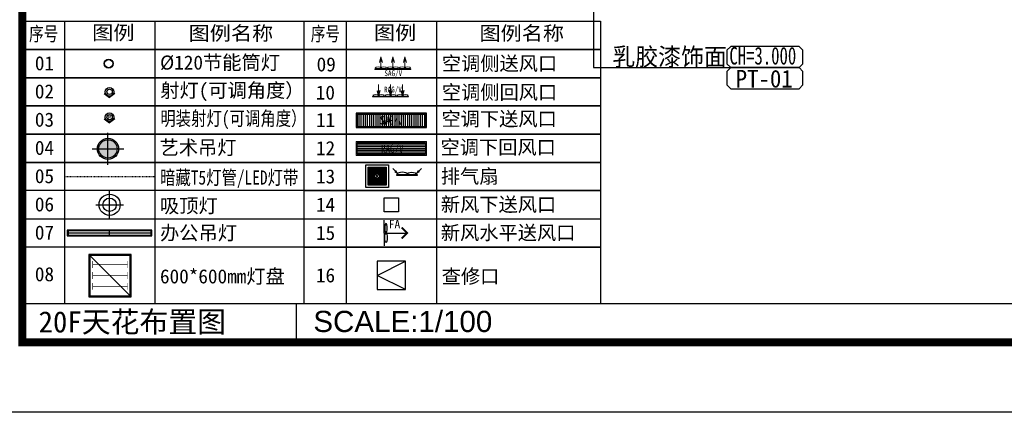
# Model space of a CAD drawing. Header units: millimetres. Extents: x -539149 to -534375, y 505028 to 505469.
# Tile 49 of 135: x -536751 to -536611, y 505039 to 505094. Entities that reach past the tile are written whole.
import ezdxf
from ezdxf.enums import TextEntityAlignment as Align

# ---------------------------------------------------------------- set-up
doc = ezdxf.new("R2010")
doc.units = ezdxf.units.MM
doc.header["$LTSCALE"] = 10
doc.linetypes.add('DASHDOTX2', pattern=[50.8, 25.4, -12.7, 0, -12.7])
for name, color, linetype in [('A-建筑-拆墙', 251, 'Continuous'), ('A-建筑-窗户', 4, 'Continuous'), ('A2图框$0$E-图框', 100, 'Continuous'), ('C-顶棚-灯具', 4, 'Continuous'), ('C-顶棚-设备', 4, 'Continuous'), ('C-顶棚-造型线', 30, 'Continuous'), ('E--图例', 3, 'Continuous'), ('E-文本', 7, 'Continuous'), ('F-文本', 61, 'Continuous')]:
    doc.layers.add(name, color=color, linetype=linetype)
doc.layers.add('A-批量打印图层', color=251, linetype='Continuous', plot=False)
doc.layers.add('A2图框$0$图框外线', color=1, linetype='Continuous', plot=False)
doc.layers.add('C-顶棚-空调', color=4, linetype='Continuous', lineweight=20)
doc.layers.add('E-空调', color=4, linetype='Continuous', lineweight=20)
doc.styles.add('-宋体', font='txt', dxfattribs={"width": 0.8})
doc.styles.add('STSL', font='txt', dxfattribs={"width": 0.8})
doc.styles.add('TXT', font='gbenor.shx', dxfattribs={"width": 0.7})
doc.styles.add('宋体', font='txt', dxfattribs={"width": 1.1})
doc.styles.add('黑体', font='simhei.ttf')
doc.dimstyles.new('1', dxfattribs={"dimscale": 0, "dimtxt": 2.5, "dimasz": 1.5, "dimexe": 1, "dimexo": 0, "dimgap": 0.3, "dimtad": 1, "dimdec": 0, "dimzin": 0, "dimdsep": 46, "dimtxsty": 'Standard', "dimblk": 'ARCHTICK', "dimcen": 0.09, "dimclrd": 8, "dimclre": 8, "dimclrt": 4, "dimadec": 0, "dimazin": 0, "dimtfac": 1, "dimtdec": 0, "dimtix": 1, "dimtofl": 0, "dimtmove": 2, "dimatfit": 3, "dimldrblk": 'DOTSMALL', "dimfxl": 5, "dimfxlon": 1, "dimtolj": 1, "dimtzin": 0, "dimarcsym": 0})

# ---------------------------------------------------------------- blocks, each defined once
blk = doc.blocks.new('A2图框')
at = {"layer": 'A2图框$0$E-图框', "color": 4, "const_width": 1.13}
blk.add_lwpolyline([(-363.4, 295.3), (209.38, 295.3), (209.38, -104.9), (-363.4, -104.9)], close=True, dxfattribs=at)
at = {"layer": 'A2图框$0$图框外线', "color": 1}
blk.add_lwpolyline([(-374.72, 305.2), (219.28, 305.2), (219.28, -114.8), (-374.72, -114.8)], close=True, dxfattribs=at)
blk.add_lwpolyline([(-374.72, 305.2), (219.28, 305.2), (219.28, -114.8), (-374.72, -114.8)], close=True, dxfattribs=at)
blk.add_lwpolyline([(-374.72, 305.2), (219.28, 305.2), (219.28, -114.8), (-374.72, -114.8)], close=True, dxfattribs=at)
blk = doc.blocks.new('_ArchTick')
at = {"color": 0, "linetype": 'ByBlock', "const_width": 0.15}
blk.add_lwpolyline([(-0.5, -0.5), (0.5, 0.5)], dxfattribs=at)
blk = doc.blocks.new('材料编号1')
at = {"layer": 'E--图例', "color": 3}
blk.add_lwpolyline([(8.715, -1.898), (8.715, -0.637), (8.346, -0.267), (1.889, -0.267), (1.52, -0.637), (1.52, -1.898), (1.889, -2.267), (8.346, -2.267)], close=True, dxfattribs=at)
at = {"layer": 'E-文本', "style": 'TXT', "width": 0.7}
blk.add_attdef('编号', (1.608, -2.296), '', height=2, dxfattribs=at)
blk = doc.blocks.new('空调侧送风口')
at = {"color": 9}
for p, q in [((-200, 210), (-225, 115)), ((-200, 210), (-175, 116)), ((-200, 10), (-200, 210)), ((-200, 10), (-200, 174)), ((0, 210), (-25, 115)), ((0, 210), (25, 116)), ((0, 10), (0, 210)), ((0, 10), (0, 174)), ((200, 210), (175, 115)), ((200, 210), (225, 116)), ((200, 10), (200, 210))]:
    blk.add_line(p, q, dxfattribs=at)
blk.add_line((300, 10), (-300, 10))
blk.add_lwpolyline([(-300, 0), (300, 0), (300, 10), (-300, 10)], close=True)
at = {"color": 8, "extrusion": (0, 0, -1)}
for centre in [(-247, 28), (-47, 28), (153, 28)]:
    blk.add_ellipse(centre, major_axis=(46.9, 0), ratio=0.266166, dxfattribs=at)
at = {"color": 8}
for centre in [(-153, 28), (47, 28), (247, 28)]:
    blk.add_ellipse(centre, major_axis=(-46.9, 0), ratio=0.266166, dxfattribs=at)
at = {"color": 9}
for points in [[(-225, 115), (-200, 141), (-200, 210)], [(-175, 116), (-200, 141), (-200, 210)], [(-25, 115), (0, 141), (0, 210)], [(25, 116), (0, 141), (0, 210)], [(175, 115), (200, 141), (200, 210)], [(225, 116), (200, 141), (200, 210)]]:
    blk.add_solid(points, dxfattribs=at)
at = {"style": 'STSL', "width": 0.75}
blk.add_text('SAG/V', height=96.8, dxfattribs=at).set_placement((-142, -112))
blk = doc.blocks.new('空调回送风口')
at = {"color": 9}
for p, q in [((-200, 210), (-200, 10)), ((0, 210), (0, 10)), ((200, 210), (200, 10)), ((-225, 104), (-200, 79)), ((-200, 10), (-225, 104)), ((-200, 79), (-175, 105)), ((-200, 10), (-175, 105)), ((-25, 104), (0, 79)), ((0, 10), (-25, 104)), ((0, 79), (25, 105)), ((0, 10), (25, 105)), ((175, 104), (200, 79)), ((200, 10), (175, 104)), ((200, 79), (225, 105)), ((200, 10), (225, 105))]:
    blk.add_line(p, q, dxfattribs=at)
blk.add_line((300, 10), (-300, 10))
blk.add_lwpolyline([(-300, 0), (300, 0), (300, 10), (-300, 10)], close=True)
at = {"color": 8, "extrusion": (0, 0, -1)}
for centre in [(-247, 28), (-47, 28), (153, 28)]:
    blk.add_ellipse(centre, major_axis=(46.9, 0), ratio=0.266166, dxfattribs=at)
at = {"color": 8}
for centre in [(-153, 28), (47, 28), (247, 28)]:
    blk.add_ellipse(centre, major_axis=(-46.9, 0), ratio=0.266166, dxfattribs=at)
at = {"color": 9}
for points in [[(-225, 104), (-200, 79), (-200, 10)], [(-175, 105), (-200, 79), (-200, 10)], [(-25, 104), (0, 79), (0, 10)], [(25, 105), (0, 79), (0, 10)], [(175, 104), (200, 79), (200, 10)], [(225, 105), (200, 79), (200, 10)]]:
    blk.add_solid(points, dxfattribs=at)
at = {"style": 'STSL', "width": 0.75}
blk.add_text('RAG/V', height=96.8, dxfattribs=at).set_placement((-109, 76))
blk = doc.blocks.new('120节能筒灯A')
at = {"layer": 'C-顶棚-灯具'}
blk.add_circle((0, 0), 60, dxfattribs=at)
at = {"layer": 'C-顶棚-灯具', "color": 8}
blk.add_circle((0, 0), 55, dxfattribs=at)
blk = doc.blocks.new('排气扇')
for p, q in [((150, 150), (-150, 150)), ((-150, 150), (-150, -150)), ((150, -150), (150, 150)), ((-150, -150), (150, -150))]:
    blk.add_line(p, q)
at = {"color": 8}
for p, q in [((-120, -120), (120, 120)), ((-120, 120), (120, -120)), ((120, 120), (-120, 120)), ((-120, 120), (-120, -120)), ((102, 102), (-102, 102)), ((-102, 102), (-102, -102)), ((84, 84), (-84, 84)), ((-84, 84), (-84, -84)), ((66, 66), (-66, 66)), ((-66, 66), (-66, -66)), ((48, 48), (-48, 48)), ((-48, 48), (-48, -48)), ((30, 30), (-30, 30)), ((-30, 30), (-30, -30)), ((30, -30), (30, 30)), ((48, -48), (48, 48)), ((66, -66), (66, 66)), ((84, -84), (84, 84)), ((102, -102), (102, 102)), ((120, -120), (120, 120)), ((-120, -120), (120, -120)), ((-102, -102), (102, -102)), ((-84, -84), (84, -84)), ((-66, -66), (66, -66)), ((-48, -48), (48, -48)), ((-30, -30), (30, -30))]:
    blk.add_line(p, q, dxfattribs=at)
blk = doc.blocks.new('射灯(可调角度）')
h = blk.add_hatch(color=9)
edge = h.paths.add_edge_path()
edge.add_line((17, 44), (17, 59))
edge.add_line((17, 59), (63, 0))
edge.add_line((63, 0), (17, -59))
edge.add_line((17, -59), (17, -44))
edge.add_ellipse((0, 0), major_axis=(-33.5, 33.5), ratio=1, start_angle=156.4449, end_angle=225)
edge.add_ellipse((0, 0), major_axis=(33.5, 33.5), ratio=1, start_angle=315, end_angle=383.5551)
for p, q in [((17, 44), (17, 59)), ((17, 59), (63, 0)), ((17, -59), (63, 0))]:
    blk.add_line(p, q)
blk.add_circle((0, 0), 47.4)
at = {"color": 8}
blk.add_circle((0, 0), 30, dxfattribs=at)
blk = doc.blocks.new('*U721')
at = {"layer": 'C-顶棚-灯具'}
h = blk.add_hatch(dxfattribs=at)
h.set_pattern_fill('_USER', color=8, scale=30, angle=90, style=0, pattern_type=0)
h.set_pattern_definition([(90, (15, 15), (-30, 2e-15), [])])
h.paths.add_polyline_path([(15, 185), (15, 15), (985, 15), (985, 185)])
at = {"layer": 'C-顶棚-灯具', "linetype": 'ByBlock'}
blk.add_lwpolyline([(0, 200), (0, 0), (1000, 0), (1000, 200)], close=True, dxfattribs=at)
at = {"layer": 'C-顶棚-灯具', "color": 8}
blk.add_lwpolyline([(15, 185), (15, 15), (985, 15), (985, 185)], close=True, dxfattribs=at)
at = {"layer": 'C-顶棚-灯具', "style": 'STSL', "width": 0.75}
blk.add_text('SAG/V', height=125, dxfattribs=at).set_placement((339, 39))
blk = doc.blocks.new('A$C6A8D0C23')
at = {"layer": 'C-顶棚-灯具'}
h = blk.add_hatch(dxfattribs=at)
h.set_pattern_fill('_USER', color=8, scale=25, style=0, pattern_type=0)
h.set_pattern_definition([(0, (15, 15), (0, 25), [])])
h.paths.add_polyline_path([(15, 185), (15, 15), (985, 15), (985, 185)])
at = {"layer": 'C-顶棚-空调', "color": 8}
blk.add_lwpolyline([(15, 185), (15, 15), (985, 15), (985, 185)], close=True, dxfattribs=at)
at = {"layer": 'E-空调', "linetype": 'ByBlock'}
blk.add_lwpolyline([(0, 200), (0, 0), (1000, 0), (1000, 200)], close=True, dxfattribs=at)
at = {"layer": 'E-空调', "style": 'STSL', "width": 0.75}
blk.add_text('RAG/V', height=125, dxfattribs=at).set_placement((354, 36))
blk = doc.blocks.new('fsafsggg')
at = {"layer": 'C-顶棚-灯具', "linetype": 'ByBlock', "ltscale": 100}
h = blk.add_hatch(color=251, dxfattribs=at)
h.set_gradient(color1=(91, 91, 91), tint=1, name='CYLINDER')
h.paths.add_polyline_path([(-160, 226), (-160, 96), (-30, 96, 0.414214)])
h.paths.add_polyline_path([(-160, 96), (-290, 96, 0.414214), (-160, -34)])
h.paths.add_polyline_path([(-160, 226, 0.414214), (-290, 96), (-160, 96)])
h.paths.add_polyline_path([(-30, 96), (-160, 96), (-160, -34, 0.414214)])
at = {"layer": 'C-顶棚-灯具'}
for p, q in [((-160, -129), (-160, 321)), ((-385, 96), (65, 96))]:
    blk.add_line(p, q, dxfattribs=at)
blk.add_circle((-160, 96), 150, dxfattribs=at)
at = {"layer": 'C-顶棚-灯具', "color": 8}
blk.add_circle((-160, 96), 130, dxfattribs=at)
blk = doc.blocks.new('灯盘B')
at = {"layer": 'C-顶棚-灯具', "color": 8, "linetype": 'ByBlock', "ltscale": 100}
blk.add_line((-278, 280), (291, -289), dxfattribs=at)
at = {"layer": 'C-顶棚-灯具', "linetype": 'ByBlock', "ltscale": 100}
blk.add_lwpolyline([(-293, -304), (307, -304), (307, 296), (-293, 296)], close=True, dxfattribs=at)
at = {"layer": 'C-顶棚-灯具', "color": 8, "linetype": 'ByBlock', "ltscale": 100}
blk.add_lwpolyline([(-278, -289), (291, -289), (291, 280), (-278, 280)], close=True, dxfattribs=at)
at = {"layer": 'C-顶棚-灯具', "color": 2, "const_width": 7.92}
for points in [[(-241, 106), (-241, 205)], [(254, 156), (-241, 156)], [(254, 106), (254, 205)], [(-241, -50), (-241, 49)], [(254, 0), (-241, 0)], [(254, -50), (254, 49)], [(-241, -205), (-241, -106)], [(254, -205), (254, -106)], [(254, -156), (-241, -156)]]:
    blk.add_lwpolyline(points, dxfattribs=at)
blk = doc.blocks.new('A$C7AC81215')
at = {"layer": 'C-顶棚-灯具', "color": 8}
for p, q in [((196, 0), (196, 393)), ((0, 196), (393, 196))]:
    blk.add_line(p, q, dxfattribs=at)
at = {"layer": 'C-顶棚-灯具'}
blk.add_circle((196, 196), 150, dxfattribs=at)
at = {"layer": 'C-顶棚-灯具', "color": 8}
blk.add_circle((196, 196), 95.5, dxfattribs=at)
blk = doc.blocks.new('J')
at = {"layer": 'E-空调', "color": 8}
for p, q in [((-141, 141), (-57, 93)), ((-141, 141), (-92, 56)), ((0, 0), (-141, 141)), ((-57, 93), (-93, 92)), ((-93, 92), (-92, 56))]:
    blk.add_line(p, q, dxfattribs=at)
for points in [[(-57, 93), (-93, 92), (-141, 141)], [(-92, 56), (-93, 92), (-141, 141)]]:
    blk.add_solid(points, dxfattribs=at)
blk = doc.blocks.new('侧装排扇')
at = {"layer": 'C-顶棚-设备', "linetype": 'Continuous'}
blk.add_lwpolyline([(-144, 0), (-144, 12), (144, 12), (144, 0), (-144, 0)], dxfattribs=at)
at = {"layer": 'C-顶棚-设备', "color": 8, "extrusion": (0, 0, -1)}
blk.add_ellipse((-67, 25), major_axis=(67, 0), ratio=0.266166, dxfattribs=at)
at = {"layer": 'C-顶棚-设备', "color": 8}
blk.add_ellipse((67, 25), major_axis=(-67, 0), ratio=0.266166, dxfattribs=at)
at = {"layer": 'C-顶棚-设备', "color": 8, "extrusion": (0, 0, -1), "yscale": 0.5, "zscale": -0.5, "rotation": 180}
for p, xscale in [((204, 96), -0.5), ((-204, 96), 0.5)]:
    blk.add_blockref('J', p, dxfattribs=dict(at, xscale=xscale))
blk = doc.blocks.new('A$C46331867')
at = {"layer": 'C-顶棚-灯具', "linetype": 'ByBlock'}
blk.add_lwpolyline([(-200, 0), (200, 0), (200, 400), (-200, 400)], close=True, dxfattribs=at)
at = {"layer": 'C-顶棚-灯具', "color": 8, "linetype": 'ByBlock'}
blk.add_lwpolyline([(-200, 0), (0, 400), (200, 0)], dxfattribs=at)
blk = doc.blocks.new('A$C323A0BBE')
at = {"layer": 'C-顶棚-灯具', "color": 8}
for p, q in [((0, 600), (0, -600)), ((-40, 0), (40, 0))]:
    blk.add_line(p, q, dxfattribs=at)
at = {"layer": 'C-顶棚-灯具'}
blk.add_lwpolyline([(-40, -600), (40, -600), (40, 600), (-40, 600)], close=True, dxfattribs=at)
at = {"layer": 'C-顶棚-灯具', "color": 8}
blk.add_lwpolyline([(-30, -590), (30, -590), (30, 590), (-30, 590)], close=True, dxfattribs=at)
blk = doc.blocks.new('新风水平送风口')
for q in [(50022, 8719), (50346, 8536), (50022, 8353)]:
    blk.add_line((50022, 8536), q)
at = {"const_width": 28.1}
blk.add_lwpolyline([(50268, 8458), (50346, 8536), (50268, 8614)], dxfattribs=at)
at = {"extrusion": (0, 0, -1)}
blk.add_ellipse((50047, 8603), major_axis=(0, -67), ratio=0.266166, dxfattribs=at)
blk.add_ellipse((50047, 8469), major_axis=(0, 67), ratio=0.266166)
blk.add_text('FA', height=120).set_placement((50086, 8602))
blk = doc.blocks.new('A$C10761136')
for points in [[(0, 101, 0, 0, 0), (0, 142, 33.3, 0, 0), (0, 201, 0, 0, 0)], [(-100, 0, 0, 0, 0), (-141, 0, 33.3, 0, 0), (-200, 0, 0, 0, 0)], [(100, 0, 0, 0, 0), (141, 0, 33.3, 0, 0), (200, 0, 0, 0, 0)], [(0, -100, 0, 0, 0), (0, -141, 33.3, 0, 0), (0, -200, 0, 0, 0)]]:
    blk.add_lwpolyline(points, format="xyseb")
blk.add_lwpolyline([(-100, 100), (100, 100), (100, -100), (-100, -100)], close=True)
blk = doc.blocks.new('A$C6A2F79E9')
at = {"layer": 'C-顶棚-造型线', "color": 51, "linetype": 'DASHDOTX2', "ltscale": 0.01}
blk.add_line((-8006, 1401), (-6726, 1401), dxfattribs=at)
at = {"layer": 'E--图例', "linetype": 'ByBlock', "ltscale": 100}
for p, q in [((-8606, 3600), (-4609, 3600)), ((-8606, 3600), (-8606, -400)), ((-8006, 3600), (-8006, -400)), ((-6726, 3600), (-6726, -400)), ((-4609, 3600), (-4609, -400)), ((-4609, 3600), (-400, 3600)), ((-4609, 3600), (-4609, -400)), ((-4009, 3600), (-4009, -400)), ((-2729, 3600), (-2729, 3200)), ((-400, 3600), (-400, -400)), ((-4609, 3200), (-8606, 3200)), ((-400, 3200), (-4609, 3200)), ((-2729, 3200), (-2729, -400)), ((-8606, -400), (-400, -400))]:
    blk.add_line(p, q, dxfattribs=at)
at = {"layer": 'E--图例', "color": 8, "linetype": 'ByBlock', "ltscale": 100}
for p, q in [((-8606, 3200), (-4609, 3200)), ((-4609, 3200), (-400, 3200)), ((-8606, 2800), (-4609, 2800)), ((-8606, 2800), (-4609, 2800)), ((-4609, 2800), (-8606, 2800)), ((-4609, 2800), (-8606, 2800)), ((-4609, 2800), (-400, 2800)), ((-4609, 2800), (-400, 2800)), ((-400, 2800), (-4609, 2800)), ((-400, 2800), (-4609, 2800)), ((-8606, 2400), (-4609, 2400)), ((-8606, 2400), (-4609, 2400)), ((-4609, 2400), (-8606, 2400)), ((-4609, 2400), (-8606, 2400)), ((-4609, 2400), (-400, 2400)), ((-4609, 2400), (-400, 2400)), ((-400, 2400), (-4609, 2400)), ((-400, 2400), (-4609, 2400)), ((-8606, 2000), (-4609, 2000)), ((-8606, 2000), (-4609, 2000)), ((-4609, 2000), (-8606, 2000)), ((-4609, 2000), (-400, 2000)), ((-4609, 2000), (-400, 2000)), ((-400, 2000), (-4609, 2000)), ((-8606, 1600), (-4609, 1600)), ((-8606, 1600), (-4609, 1600)), ((-4609, 1600), (-8606, 1600)), ((-4609, 1600), (-400, 1600)), ((-4609, 1600), (-400, 1600)), ((-400, 1600), (-4609, 1600)), ((-4609, 1200), (-8606, 1200)), ((-4609, 1200), (-400, 1200)), ((-4609, 1200), (-400, 1200)), ((-400, 1200), (-4609, 1200)), ((-8606, 800), (-4609, 800)), ((-4609, 800), (-400, 800)), ((-4609, 400), (-8606, 400)), ((-4609, 400), (-400, 400)), ((-4609, 400), (-400, 400)), ((-400, 400), (-4609, 400))]:
    blk.add_line(p, q, dxfattribs=at)
at = {"layer": 'C-顶棚-灯具', "linetype": 'ByBlock', "xscale": 1.066666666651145, "yscale": 1.066666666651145, "zscale": 1.066666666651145}
blk.add_blockref('120节能筒灯A', (-7379, 3000), dxfattribs=at)
at = {"layer": 'C-顶棚-灯具', "linetype": 'ByBlock'}
for name, p, xscale, yscale, zscale, rotation in [('射灯(可调角度）', (-7366, 2600), 1.28000000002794, 1.28000000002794, 1.28000000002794, 270), ('射灯(可调角度）', (-7366, 2240), 1.28000000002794, 1.28000000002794, 1.28000000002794, 270), ('排气扇', (-3570, 1405), -1.066666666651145, 1.066666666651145, 1.066666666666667, 180)]:
    blk.add_blockref(name, p, dxfattribs=dict(at, xscale=xscale, yscale=yscale, zscale=zscale, rotation=rotation))
at = {"layer": 'C-顶棚-灯具'}
for name, p in [('*U721', (-3869, 2096)), ('fsafsggg', (-7229, 1696)), ('A$C6A8D0C23', (-3869, 1697)), ('A$C7AC81215', (-7562, 804))]:
    blk.add_blockref(name, p, dxfattribs=at)
at = {"layer": 'C-顶棚-灯具', "linetype": 'ByBlock'}
for name, p in [('侧装排扇', (-3146, 1417)), ('A$C10761136', (-3369, 1000)), ('新风水平送风口', (-53492, -7936)), ('灯盘B', (-7366, 0))]:
    blk.add_blockref(name, p, dxfattribs=at)
at = {"layer": 'C-顶棚-灯具', "rotation": 90}
blk.add_blockref('A$C323A0BBE', (-7366, 601), dxfattribs=at)
at = {"layer": 'C-顶棚-灯具', "linetype": 'ByBlock', "rotation": 90}
blk.add_blockref('A$C46331867', (-3169, 0), dxfattribs=at)
at = {"layer": 'E-空调', "linetype": 'ByBlock', "xscale": 0.8533333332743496, "yscale": 0.8533333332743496, "zscale": 0.8533333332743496}
for name, p in [('空调侧送风口', (-3347, 2918)), ('空调回送风口', (-3380, 2527))]:
    blk.add_blockref(name, p, dxfattribs=at)
at = {"layer": 'C-顶棚-灯具', "linetype": 'ByBlock', "style": '宋体', "width": 0.8}
blk.add_text('M', height=75, dxfattribs=at).set_placement((-7388, 2203))
at = {"layer": 'E-文本', "width": 0.8}
for s, style, p in [('序号', '-宋体', (-8509, 3322)), ('序号', '-宋体', (-4512, 3322)), ('明装射灯(可调角度）', '宋体', (-6647, 2123)), ('暗藏T5灯管/LED灯带', '宋体', (-6651, 1286))]:
    blk.add_text(s, height=200, dxfattribs=dict(at, style=style)).set_placement(p)
at = {"layer": 'E-文本', "style": '宋体'}
for s, p in [('01', (-8290, 2905)), ('09', (-4293, 2889)), ('02', (-8290, 2506)), ('10', (-4305, 2490)), ('03', (-8290, 2106)), ('11', (-4302, 2102)), ('04', (-8290, 1707)), ('12', (-4302, 1702)), ('05', (-8290, 1306)), ('13', (-4302, 1302)), ('06', (-8290, 906)), ('14', (-4302, 902)), ('07', (-8290, 506)), ('15', (-4302, 502)), ('08', (-8290, -84)), ('16', (-4303, -99))]:
    blk.add_text(s, height=200, dxfattribs=at).set_placement(p, align=Align.CENTER)
for s, p in [('%%C120节能筒灯', (-6651, 2915)), ('空调侧送风口', (-2653, 2902)), ('射灯(可调角度）', (-6647, 2521)), ('空调侧回风口', (-2653, 2494)), ('空调下送风口', (-2659, 2117)), ('艺术吊灯', (-6657, 1710)), ('空调下回风口', (-2672, 1715)), ('排气扇', (-2667, 1304)), ('新风下送风口', (-2667, 904)), ('吸顶灯', (-6651, 886)), ('办公吊灯', (-6650, 502)), ('新风水平送风口', (-2667, 504)), ('600*600mm灯盘', (-6651, -114)), ('查修口', (-2655, -114))]:
    blk.add_text(s, height=200, dxfattribs=at).set_placement(p)
at = {"layer": 'E-文本', "char_height": 200, "width": 1791.96, "attachment_point": 1, "style": '宋体'}
for s, insert in [('图例', (-7613, 3538)), ('图例名称', (-6245, 3530)), ('图例', (-3616, 3538)), ('图例名称', (-2119, 3530))]:
    blk.add_mtext(s, dxfattribs=dict(at, insert=insert))

msp = doc.modelspace()

# ---------------------------------------------------------------- linework, layer by layer
at = {"color": 3}
for p, q in [((-536750.648, 505053.909), (-536231.86, 505053.909)), ((-536711.787, 505053.909), (-536711.787, 505048.909))]:
    msp.add_line(p, q, dxfattribs=at)
at = {"layer": 'A-批量打印图层'}
msp.add_lwpolyline([(-536761.961, 505458.51), (-536167.961, 505458.51), (-536167.961, 505038.51), (-536761.961, 505038.51)], close=True, dxfattribs=at)

# ---------------------------------------------------------------- block references
at = {"xscale": 0.01000000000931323, "yscale": 0.01000000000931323, "zscale": 0.01000000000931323}
msp.add_blockref('A$C6A2F79E9', (-536664.588, 505057.909), dxfattribs=at)
at = {"layer": 'A-建筑-窗户', "ltscale": 0.5}
msp.add_blockref('A2图框', (-536387.245, 505153.313), dxfattribs=at)
at = {"layer": 'F-文本', "color": 43}
ref = msp.add_blockref('材料编号1', (-536637.61, 505086.942), dxfattribs=dict(at, xscale=1.5, yscale=1.5, zscale=1.5, rotation=180))
ref.add_attrib('编号', 'CH=3.000', (-536650.324, 505087.773), dxfattribs={"color": 7, "height": 2.5, "style": '-宋体', "width": 0.697043})
ref = msp.add_blockref('材料编号1', (-536637.61, 505083.942), dxfattribs=dict(at, xscale=1.5, yscale=1.5, zscale=1.5, rotation=180))
ref.add_attrib('编号', 'PT-01', (-536649.426, 505084.519), dxfattribs={"color": 7, "height": 2.5, "style": '-宋体', "width": 0.951562})

# ---------------------------------------------------------------- texts
at = {"layer": 'E-文本', "style": '黑体'}
msp.add_text('20F天花布置图', height=3, dxfattribs=at).set_placement((-536748.321, 505051.32), align=Align.MIDDLE_LEFT)
at = {"layer": 'E-文本', "insert": (-536650.683, 505087.343), "char_height": 2.5, "width": 67.27354, "attachment_point": 9, "style": '-宋体'}
msp.add_mtext('{\\W1;乳胶漆饰面}', dxfattribs=at)
at = {"layer": 'E-文本', "color": 8, "insert": (-536709.347, 505052.879), "char_height": 3, "width": 29.85762, "attachment_point": 1, "style": '黑体'}
msp.add_mtext('{\\fArial|b0|i0|c204|p34;SCALE:\\fArial|b0|i0|c0|p34;1/1\\fArial|b0|i0|c161|p34;00}', dxfattribs=at)

# ---------------------------------------------------------------- leaders
at = {"layer": 'A-建筑-拆墙'}
msp.add_leader([(-536669.611, 505135.463), (-536669.611, 505087.343), (-536650.129, 505087.343)], dimstyle='1', override={"dimscale": 0.117162, "dimasz": 0.75, "dimtad": 0, "dimldrblk": 'Dot'}, dxfattribs=at)

doc.saveas('drawing.dxf')
